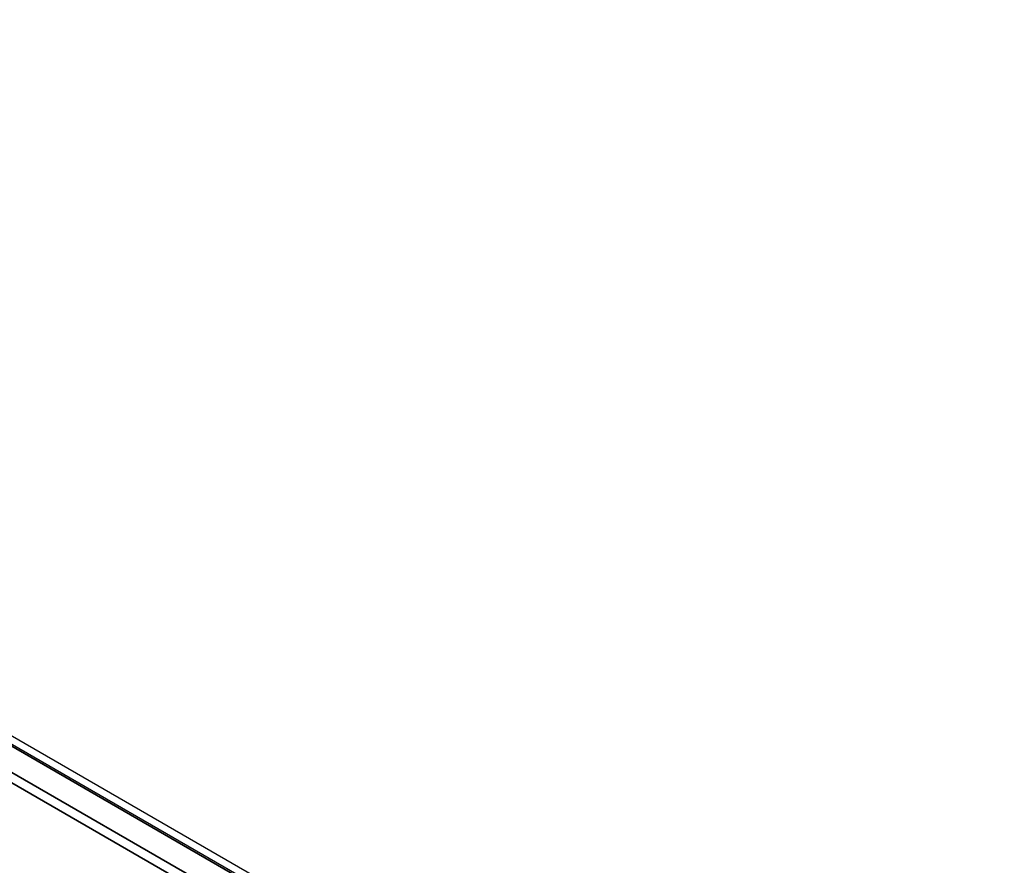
# Model space of a CAD drawing. Header units: millimetres. Extents: x -6858 to 6858, y -375 to 4365.
# Tile 42 of 97: x 2556 to 2595, y 1086 to 1119. Entities that reach past the tile are written whole.
import ezdxf

# ---------------------------------------------------------------- set-up
doc = ezdxf.new("R2010")
doc.units = ezdxf.units.MM
doc.header["$LTSCALE"] = 15
doc.layers.add('_Sichtbarkanten', color=7, linetype='Continuous', lineweight=25)
doc.layers.add('Sichtbar schmal (ISO)', color=7, linetype='Continuous', lineweight=35)

msp = doc.modelspace()

# ---------------------------------------------------------------- linework, layer by layer
at = {"layer": '_Sichtbarkanten'}
for p, q in [((2207.637, 1291.57), (2594.643, 1068.132)), ((2208.078, 1291.638), (2594.653, 1068.449))]:
    msp.add_line(p, q, dxfattribs=at)
at = {"layer": 'Sichtbar schmal (ISO)'}
for p, q in [((2594.518, 1068.119), (2207.512, 1291.557)), ((2593.445, 1067.306), (2206.451, 1290.737)), ((2206.628, 1291.04), (2593.622, 1067.609))]:
    msp.add_line(p, q, dxfattribs=at)

doc.saveas('drawing.dxf')
